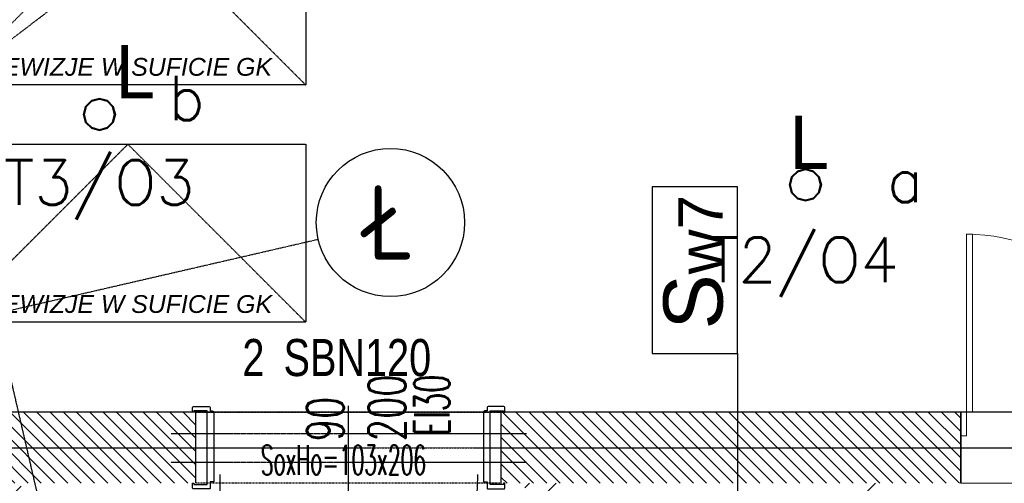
# Model space of a CAD drawing. Header units: millimetres. Extents: x 69081 to 158617, y -37521 to -9534.
# Tile 70 of 256: x 112115 to 112447, y -20561 to -20404. Entities that reach past the tile are written whole.
import ezdxf
from ezdxf.enums import TextEntityAlignment as Align

# ---------------------------------------------------------------- set-up
doc = ezdxf.new("R2010")
doc.units = ezdxf.units.MM
for name, pattern in [('DASHED2', [0.375, 0.25, -0.125]), ('DO', [0.8, 0.6, -0.1, 0, -0.1]), ('DP', [0.5, 0.3, -0.2]), ('MP', [0.25, 0.15, -0.1])]:
    doc.linetypes.add(name, pattern=pattern)
for name, color, linetype in [('0_oświetlenie', 7, 'Continuous'), ('_A-opisy', 51, 'Continuous'), ('A-----SZ', 8, 'Continuous'), ('A-OSI', 8, 'DO'), ('A-SCI', 7, 'Continuous'), ('AM DRZIW WEWN', 1, 'Continuous'), ('B-widok', 9, 'Continuous'), ('BA_drz', 7, 'Continuous'), ('BA_WIC', 1, 'Continuous'), ('BI_sym', 7, 'Continuous'), ('BZ_sym', 7, 'Continuous'), ('E_Oświetlenie - Numer obwodu', 1, 'Continuous'), ('E_Oświetlenie - Opis', 4, 'Continuous'), ('JS_OLKA KONSTR', 231, 'Continuous'), ('JS_p.poż.', 240, 'Continuous'), ('JS_PODCIĄGI', 1, 'DP'), ('JS_SUFIT PODWIESZONY', 40, 'Continuous'), ('Nadproża', 5, 'DO'), ('porta', 8, 'Continuous'), ('R-----OP', 1, 'Continuous')]:
    doc.layers.add(name, color=color, linetype=linetype)
for name, color, linetype, lineweight in [('_A-stolarka', 72, 'Continuous', 9), ('_A-ściany', 141, 'Continuous', 35), ('A-DRZ-SY', 7, 'Continuous', 25), ('SB_OTWORY DRZWI', 1, 'Continuous', 9)]:
    doc.layers.add(name, color=color, linetype=linetype, lineweight=lineweight)
doc.styles.add('Arial', font='l_10646.ttf')
doc.styles.add('BIKTS', font='bikromsw.shx', dxfattribs={"width": 0.85})
doc.styles.add('Opisowy', font='arial.ttf')
doc.styles.add('ROMANS', font='romans.shx', dxfattribs={"height": 1})
doc.styles.add('SIMPLEX', font='simplex', dxfattribs={"width": 0.85})
doc.styles.add('SŁAWKA', font='simplex.shx', dxfattribs={"height": 12.5})
doc.styles.add('TableTextStyle', font='txt')

# ---------------------------------------------------------------- blocks, each defined once
blk = doc.blocks.new('dr1h901')
at = {"color": 0}
blk.add_line((-0.5, 0), (-0.5, 1.005), dxfattribs=at)
at = {"color": 1}
blk.add_line((0, 0.1689), (0, -0.2655), dxfattribs=at)
blk.add_arc((-0.5, 0), 1, 0, 90, dxfattribs=at)
blk = doc.blocks.new('enr')
blk.add_circle((0, 0), 0.5)
at = {"style": 'ROMANS', "width": 0.85}
blk.add_attdef('NR', text='', height=0.5, dxfattribs=at).set_placement((0, 0), align=Align.MIDDLE_CENTER)
blk = doc.blocks.new('osie')
at = {"layer": 'A-OSI'}
for p, q in [((17560.16, -41339.7), (18200.3, -44112.43)), ((16952.59, -43589.23), (18131.33, -43317.09)), ((17574.24, -43387.43), (20818.3, -43387.43))]:
    blk.add_line(p, q, dxfattribs=at)
at = {"layer": 'BI_sym', "xscale": 50, "yscale": 50, "zscale": 50}
blk.add_blockref('enr', (18155.69, -43311.47), dxfattribs=at).add_auto_attribs({'NR': 'Ł'})
blk = doc.blocks.new('REWIZJE')
at = {"layer": '_A-opisy', "color": 40}
blk.add_line((28149.58, -31193.14), (28149.58, -31231.14), dxfattribs=at)
blk.add_line((28149.58, -31193.14), (28149.58, -31231.14), dxfattribs=at)
blk.add_circle((28149.59, -31181.14), 12, dxfattribs=at)
at = {"layer": '_A-stolarka'}
for p, q in [((28119.58, -31215.14), (28119.58, -31157.14)), ((28119.58, -31157.14), (28121.58, -31157.14)), ((28119.58, -31217.14), (28119.58, -31157.14)), ((28121.58, -31157.14), (28121.58, -31217.14)), ((28119.58, -31217.14), (28119.58, -31215.14)), ((28117.58, -31217.14), (28119.58, -31217.14)), ((28117.58, -31225.14), (28117.58, -31217.14)), ((28117.58, -31217.14), (28119.58, -31217.14)), ((28119.58, -31217.14), (28119.58, -31225.14)), ((28121.58, -31217.14), (28119.58, -31217.14)), ((28179.58, -31217.14), (28179.58, -31217.14)), ((28179.58, -31217.14), (28179.58, -31225.14)), ((28181.58, -31217.14), (28179.58, -31217.14)), ((28181.58, -31225.14), (28181.58, -31217.14)), ((28119.58, -31225.14), (28117.58, -31225.14)), ((28179.58, -31225.14), (28181.58, -31225.14))]:
    blk.add_line(p, q, dxfattribs=at)
blk.add_arc((28119.58, -31217.14), 60, 0, 90, dxfattribs=at)
at = {"layer": '_A-ściany', "linetype": 'Continuous'}
for p, q in [((28117.58, -31217.14), (28117.58, -31241.14)), ((28181.58, -31217.14), (28181.58, -31241.14))]:
    blk.add_line(p, q, dxfattribs=at)
at = {"layer": '_A-ściany', "lineweight": 5}
for p, q in [((28181.58, -31217.14), (28117.58, -31217.14)), ((28181.58, -31241.14), (28117.58, -31241.14))]:
    blk.add_line(p, q, dxfattribs=at)
at = {"layer": 'JS_PODCIĄGI', "color": 4}
for p, q in [((28157.08, -31241.14), (28142.08, -31241.14)), ((28142.08, -31241.14), (28157.08, -31241.14))]:
    blk.add_line(p, q, dxfattribs=at)
at = {"layer": '_A-opisy', "color": 40, "insert": (28121.24, -31172.97), "char_height": 16, "attachment_point": 1, "style": 'Opisowy'}
blk.add_mtext_dynamic_manual_height_columns('\\pxqc;R', width=57.9989, gutter_width=1, heights=[0], dxfattribs=at)
blk = doc.blocks.new('symnadpr')
at = {"style": 'BIKTS', "width": 0.8}
blk.add_attdef('SZT_NADPR', text='', height=25, dxfattribs=at).set_placement((-48.74, -11.67), align=Align.RIGHT)
blk.add_attdef('NAZNADPR', (-42.6, -11.67), '', height=25, dxfattribs=at)
blk = doc.blocks.new('A$C04435ce7')
at = {"layer": 'Nadproża', "ltscale": 0.75}
for p, q in [((1602.09, 771.01), (1482.09, 771.01)), ((1602.09, 761.44), (1482.09, 761.44))]:
    blk.add_line(p, q, dxfattribs=at)
at = {"layer": 'BZ_sym'}
ref = blk.add_blockref('symnadpr', (1541.63, 796.79), dxfattribs=dict(at, xscale=0.5, yscale=0.5, zscale=0.5))
ref.add_attrib('naznadpr', 'SBN120', (1520.13, 790.54), dxfattribs={"height": 12.5, "style": 'BIKTS', "width": 0.8})
ref.add_attrib('szt_nadpr', '2', dxfattribs={"height": 12.5, "style": 'BIKTS', "width": 0.8}).set_placement((1513.68, 790.54), align=Align.RIGHT)
blk = doc.blocks.new('A$C253e2aa0')
at = {"layer": 'B-widok', "color": 1, "linetype": 'MP'}
blk.add_lwpolyline([(0, 60), (120, 60), (120, 0), (0, 0), (0, 60)], dxfattribs=at)
at = {"layer": 'B-widok', "linetype": 'MP'}
blk.add_lwpolyline([(0, 0), (60, 60), (120, 0)], dxfattribs=at)
at = {"layer": 'R-----OP', "ltscale": 10, "insert": (11.78, 9.11, 36538.02), "char_height": 6, "width": 4709.9909, "attachment_point": 1, "style": 'SŁAWKA'}
blk.add_mtext('{\\fArial|b0|i1|c0|p34;REWIZJE W SUFICIE GK}', dxfattribs=at)
blk = doc.blocks.new('A$C40e4dba9')
at = {"layer": 'A-SCI', "color": 4}
for p, q in [((0, 0), (0, 24)), ((103, 0), (103, 24))]:
    blk.add_line(p, q, dxfattribs=at)
at = {"layer": 'JS_PODCIĄGI', "lineweight": -3}
for p, q in [((0, 24), (103, 24)), ((103, 0), (0, 0))]:
    blk.add_line(p, q, dxfattribs=at)
at = {"layer": 'AM DRZIW WEWN', "insert": (21.87, 12.86), "char_height": 10, "width": 61.9698, "attachment_point": 1, "style": 'ROMANS'}
blk.add_mtext('{\\W0.5;SoxHo=103x206}', dxfattribs=at)
blk = doc.blocks.new('opis lamp')
at = {"layer": 'E_Oświetlenie - Numer obwodu', "style": 'SIMPLEX'}
blk.add_attdef('OBWÓD', text='', height=15, dxfattribs=at).set_placement((-9.46, -1.18), align=Align.CENTER)
at = {"layer": 'E_Oświetlenie - Opis', "style": 'SIMPLEX'}
blk.add_attdef('OPIS1', (55.72, 42.77), '', height=15, dxfattribs=at)

msp = doc.modelspace()

# ---------------------------------------------------------------- hatches: boundary and pattern name
at = {"layer": 'A-----SZ'}
h = msp.add_hatch(dxfattribs=at)
h.set_pattern_fill('ANSI31', color=256, scale=2)
h.set_pattern_definition([(45, (77432.36, 11586.2524), (-4.4901281, 4.4901281), [])])
h.paths.add_polyline_path([(111471.1992, -19714.1903), (111466.7002, -19694.7029), (111455.0078, -19697.4023), (111459.5068, -19716.8897), (111502.2475, -19902.02), (111556.8122, -19889.4228), (111554.1128, -19877.7303), (111511.2405, -19887.6282)])
h.paths.add_polyline_path([(111908.6415, -20600.5941), (111739.3228, -20600.5941), (111708.7721, -20612.5941), (111908.6415, -20612.5941)])
h.paths.add_polyline_path([(111920.6415, -20560.5941), (111908.6415, -20561.5038), (111908.6415, -20688.5941), (111920.6415, -20688.5941)])
h.paths.add_polyline_path([(111920.6415, -20791.5941), (111908.6415, -20791.5941), (111908.6415, -20869.395), (111920.6415, -20878.9403)])
h.paths.add_polyline_path([(112115.6415, -20560.5941), (112100.6415, -20560.5941), (112100.6415, -21261.5941), (112115.6415, -21261.5941)])
h.paths.add_polyline_path([(112297.6415, -20560.5941), (112285.6415, -20560.5941), (112285.6415, -20678.5941), (112297.6415, -20678.5941)])
h.paths.add_polyline_path([(112409.6415, -20560.5941), (112397.6415, -20560.5941), (112397.6415, -20660.5941), (112445.6415, -20660.5941), (112445.6415, -20648.5941), (112409.6415, -20648.5941)])
h.paths.add_polyline_path([(112508.6415, -20560.5941), (112496.6415, -20560.5941), (112496.6415, -20648.5941), (112460.6415, -20648.5941), (112460.6415, -20660.5941), (112508.6415, -20660.5941)])
h.paths.add_polyline_path([(112460.6415, -20648.5941), (112445.6415, -20648.5941), (112445.6415, -21261.5941), (112460.6415, -21261.5941)])
h.paths.add_polyline_path([(112445.6415, -20800.5941), (112297.6415, -20800.5941), (112297.6415, -20781.5941), (112285.6415, -20781.5941), (112285.6415, -20812.5941), (112445.6415, -20812.5941)])
h.paths.add_polyline_path([(112620.6415, -20781.5941), (112608.6415, -20781.5941), (112608.6415, -20800.5941), (112460.6415, -20800.5941), (112460.6415, -20812.5941), (112620.6415, -20812.5941)])
h.paths.add_polyline_path([(112620.6415, -20560.5941), (112608.6415, -20560.5941), (112608.6415, -20678.5941), (112620.6415, -20678.5941)])
h.paths.add_polyline_path([(112805.6415, -20560.5941), (112790.6415, -20560.5941), (112790.6415, -21261.5941), (112805.6415, -21261.5941)])
h.paths.add_polyline_path([(112987.6415, -20560.5941), (112975.6415, -20560.5941), (112975.6415, -20678.5941), (112987.6415, -20678.5941)])
h.paths.add_polyline_path([(112987.6415, -20779.5941), (112975.6415, -20779.5941), (112975.6415, -20812.5941), (113135.6415, -20812.5941), (113135.6415, -20800.5941), (112987.6415, -20800.5941)])
h.paths.add_polyline_path([(113099.6415, -20560.5941), (113087.6415, -20560.5941), (113087.6415, -20660.5941), (113135.6415, -20660.5941), (113135.6415, -20648.5941), (113099.6415, -20648.5941)])
h.paths.add_polyline_path([(113150.6415, -20648.5941), (113135.6415, -20648.5941), (113135.6415, -21261.5941), (113150.6415, -21261.5941)])
h.paths.add_polyline_path([(113198.6415, -20560.5941), (113186.6415, -20560.5941), (113186.6415, -20648.5941), (113150.6415, -20648.5941), (113150.6415, -20660.5941), (113198.6415, -20660.5941)])
h.paths.add_polyline_path([(113310.6415, -20560.5941), (113298.6415, -20560.5941), (113298.6415, -20678.5941), (113310.6415, -20678.5941)])
h.paths.add_polyline_path([(113310.6415, -20779.5941), (113298.6415, -20779.5941), (113298.6415, -20800.5941), (113150.6415, -20800.5941), (113150.6415, -20812.5941), (113310.6415, -20812.5941)])
h.paths.add_polyline_path([(113495.6415, -20560.5941), (113480.6415, -20560.5941), (113480.6415, -21261.5941), (113495.6415, -21261.5941)])
h.paths.add_polyline_path([(113840.6415, -20560.5941), (113825.6415, -20560.5941), (113825.6415, -21261.5941), (113840.6415, -21261.5941)])
h.paths.add_polyline_path([(113825.6415, -20648.5941), (113789.6415, -20648.5941), (113789.6415, -20560.5941), (113777.6415, -20560.5941), (113777.6415, -20660.5941), (113825.6415, -20660.5941)])
h.paths.add_polyline_path([(113677.6415, -20560.5941), (113665.6415, -20560.5941), (113665.6415, -20678.5941), (113677.6415, -20678.5941)])
h.paths.add_polyline_path([(113677.6415, -20781.5941), (113665.6415, -20781.5941), (113665.6415, -20812.5941), (113825.6415, -20812.5941), (113825.6415, -20800.5941), (113677.6415, -20800.5941)])
h.paths.add_polyline_path([(114226.1415, -20560.5941), (114214.1415, -20560.5941), (114214.1415, -20688.5941), (114226.1415, -20688.5941)])
h.paths.add_polyline_path([(114237.1415, -20346.5941), (114217.1415, -20346.5941), (114217.1415, -20358.5941), (114225.1415, -20358.5941), (114225.1415, -20536.5941), (114237.1415, -20536.5941)])
h.paths.add_polyline_path([(114114.1415, -20346.5941), (114020.1415, -20346.5941), (114020.1415, -20358.5941), (114114.1415, -20358.5941)])
h = msp.add_hatch(dxfattribs=at)
h.set_pattern_fill('ANSI31', color=256, angle=270)
h.set_pattern_definition([(315, (132272.8196, 9115.9974), (2.24506402, 2.24506404), [])])
h.paths.add_polyline_path([(112174.6415, -20536.5849), (112174.6415, -20560.5849), (112091.6415, -20560.5941), (112091.6415, -20536.5941)])
h = msp.add_hatch(dxfattribs=at)
h.set_pattern_fill('ANSI31', color=256, angle=270)
h.set_pattern_definition([(315, (132820.583, 9115.9974), (2.24506402, 2.24506404), [])])
h.paths.add_polyline_path([(112432.6814, -20536.5849), (112432.6814, -20560.5849), (112277.6415, -20560.5849), (112277.6415, -20536.5849)])

# ---------------------------------------------------------------- linework, layer by layer
msp.add_lwpolyline([(111556.6836, -18844.1938), (111703.244, -18807.7598), (111981.0586, -20011.1069), (112126.2397, -19977.5892), (112217.3915, -20376.0176), (113845.1415, -20376.0176), (113845.1415, -18660.5941), (113996.1415, -18660.5941), (113996.1415, -20536.5941), (111947.4049, -20536.5941), (111556.4636, -18843.6979)])
at = {"layer": '0_oświetlenie'}
for points in [[(112137.3691, -20433.4591, 0), (112139.3457, -20431.4826, 0)], [(112139.3457, -20431.4826, 0), (112137.3691, -20433.4591, 0)], [(112139.3457, -20431.4826, 0), (112137.3691, -20433.4591, 0)], [(112137.3691, -20433.4591, 0), (112139.3457, -20431.4826, 0)], [(112137.584, -20433.5841, 0), (112139.4707, -20431.6994, 0)], [(112139.4707, -20431.6994, 0), (112137.584, -20433.5841, 0)], [(112139.4707, -20431.6994, 0), (112137.584, -20433.5841, 0)], [(112137.584, -20433.5841, 0), (112139.4707, -20431.6994, 0)], [(112139.3457, -20431.4826, 0), (112142.0449, -20430.7589, 0)], [(112142.0449, -20430.7589, 0), (112139.3457, -20431.4826, 0)], [(112142.0449, -20430.7589, 0), (112139.3457, -20431.4826, 0)], [(112139.3457, -20431.4826, 0), (112142.0449, -20430.7589, 0)], [(112139.4707, -20431.6994, 0), (112142.0449, -20431.0089, 0)], [(112142.0449, -20431.0089, 0), (112139.4707, -20431.6994, 0)], [(112142.0449, -20431.0089, 0), (112139.4707, -20431.6994, 0)], [(112139.4707, -20431.6994, 0), (112142.0449, -20431.0089, 0)], [(112142.0449, -20430.7589, 0), (112144.7441, -20431.4826, 0)], [(112144.7441, -20431.4826, 0), (112142.0449, -20430.7589, 0)], [(112144.7441, -20431.4826, 0), (112142.0449, -20430.7589, 0)], [(112142.0449, -20430.7589, 0), (112144.7441, -20431.4826, 0)], [(112142.0449, -20431.0089, 0), (112144.6191, -20431.6994, 0)], [(112144.6191, -20431.6994, 0), (112142.0449, -20431.0089, 0)], [(112144.6191, -20431.6994, 0), (112142.0449, -20431.0089, 0)], [(112142.0449, -20431.0089, 0), (112144.6191, -20431.6994, 0)], [(112144.6191, -20431.6994, 0), (112146.5059, -20433.5841, 0)], [(112146.5059, -20433.5841, 0), (112144.6191, -20431.6994, 0)], [(112146.5059, -20433.5841, 0), (112144.6191, -20431.6994, 0)], [(112144.6191, -20431.6994, 0), (112146.5059, -20433.5841, 0)], [(112144.7441, -20431.4826, 0), (112146.7207, -20433.4591, 0)], [(112146.7207, -20433.4591, 0), (112144.7441, -20431.4826, 0)], [(112146.7207, -20433.4591, 0), (112144.7441, -20431.4826, 0)], [(112144.7441, -20431.4826, 0), (112146.7207, -20433.4591, 0)], [(112136.6465, -20436.1593, 0), (112137.3691, -20433.4591, 0)], [(112137.3691, -20433.4591, 0), (112136.6465, -20436.1593, 0)], [(112137.3691, -20433.4591, 0), (112136.6465, -20436.1593, 0)], [(112136.6465, -20436.1593, 0), (112137.3691, -20433.4591, 0)], [(112137.3691, -20438.8595, 0), (112136.6465, -20436.1593, 0)], [(112136.6465, -20436.1593, 0), (112137.3691, -20438.8595, 0)], [(112136.6465, -20436.1593, 0), (112137.3691, -20438.8595, 0)], [(112137.3691, -20438.8595, 0), (112136.6465, -20436.1593, 0)], [(112136.8965, -20436.1593, 0), (112137.584, -20433.5841, 0)], [(112137.584, -20433.5841, 0), (112136.8965, -20436.1593, 0)], [(112137.584, -20433.5841, 0), (112136.8965, -20436.1593, 0)], [(112136.8965, -20436.1593, 0), (112137.584, -20433.5841, 0)], [(112137.584, -20438.7345, 0), (112136.8965, -20436.1593, 0)], [(112136.8965, -20436.1593, 0), (112137.584, -20438.7345, 0)], [(112136.8965, -20436.1593, 0), (112137.584, -20438.7345, 0)], [(112137.584, -20438.7345, 0), (112136.8965, -20436.1593, 0)], [(112146.5059, -20433.5841, 0), (112147.1934, -20436.1593, 0)], [(112147.1934, -20436.1593, 0), (112146.5059, -20433.5841, 0)], [(112147.1934, -20436.1593, 0), (112146.5059, -20433.5841, 0)], [(112146.5059, -20433.5841, 0), (112147.1934, -20436.1593, 0)], [(112147.1934, -20436.1593, 0), (112146.5059, -20438.7345, 0)], [(112146.5059, -20438.7345, 0), (112147.1934, -20436.1593, 0)], [(112146.5059, -20438.7345, 0), (112147.1934, -20436.1593, 0)], [(112147.1934, -20436.1593, 0), (112146.5059, -20438.7345, 0)], [(112146.7207, -20433.4591, 0), (112147.4434, -20436.1593, 0)], [(112147.4434, -20436.1593, 0), (112146.7207, -20433.4591, 0)], [(112147.4434, -20436.1593, 0), (112146.7207, -20433.4591, 0)], [(112146.7207, -20433.4591, 0), (112147.4434, -20436.1593, 0)], [(112147.4434, -20436.1593, 0), (112146.7207, -20438.8595, 0)], [(112146.7207, -20438.8595, 0), (112147.4434, -20436.1593, 0)], [(112146.7207, -20438.8595, 0), (112147.4434, -20436.1593, 0)], [(112147.4434, -20436.1593, 0), (112146.7207, -20438.8595, 0)], [(112139.3457, -20440.8361, 0), (112137.3691, -20438.8595, 0)], [(112137.3691, -20438.8595, 0), (112139.3457, -20440.8361, 0)], [(112137.3691, -20438.8595, 0), (112139.3457, -20440.8361, 0)], [(112139.3457, -20440.8361, 0), (112137.3691, -20438.8595, 0)], [(112139.4707, -20440.6193, 0), (112137.584, -20438.7345, 0)], [(112137.584, -20438.7345, 0), (112139.4707, -20440.6193, 0)], [(112137.584, -20438.7345, 0), (112139.4707, -20440.6193, 0)], [(112139.4707, -20440.6193, 0), (112137.584, -20438.7345, 0)], [(112146.5059, -20438.7345, 0), (112144.6191, -20440.6193, 0)], [(112144.6191, -20440.6193, 0), (112146.5059, -20438.7345, 0)], [(112144.6191, -20440.6193, 0), (112146.5059, -20438.7345, 0)], [(112146.5059, -20438.7345, 0), (112144.6191, -20440.6193, 0)], [(112146.7207, -20438.8595, 0), (112144.7441, -20440.8361, 0)], [(112144.7441, -20440.8361, 0), (112146.7207, -20438.8595, 0)], [(112144.7441, -20440.8361, 0), (112146.7207, -20438.8595, 0)], [(112146.7207, -20438.8595, 0), (112144.7441, -20440.8361, 0)], [(112142.0449, -20441.5597, 0), (112139.3457, -20440.8361, 0)], [(112139.3457, -20440.8361, 0), (112142.0449, -20441.5597, 0)], [(112139.3457, -20440.8361, 0), (112142.0449, -20441.5597, 0)], [(112142.0449, -20441.5597, 0), (112139.3457, -20440.8361, 0)], [(112142.0449, -20441.3097, 0), (112139.4707, -20440.6193, 0)], [(112139.4707, -20440.6193, 0), (112142.0449, -20441.3097, 0)], [(112139.4707, -20440.6193, 0), (112142.0449, -20441.3097, 0)], [(112142.0449, -20441.3097, 0), (112139.4707, -20440.6193, 0)], [(112144.6191, -20440.6193, 0), (112142.0449, -20441.3097, 0)], [(112142.0449, -20441.3097, 0), (112144.6191, -20440.6193, 0)], [(112142.0449, -20441.3097, 0), (112144.6191, -20440.6193, 0)], [(112144.6191, -20440.6193, 0), (112142.0449, -20441.3097, 0)], [(112144.7441, -20440.8361, 0), (112142.0449, -20441.5597, 0)], [(112142.0449, -20441.5597, 0), (112144.7441, -20440.8361, 0)], [(112142.0449, -20441.5597, 0), (112144.7441, -20440.8361, 0)], [(112144.7441, -20440.8361, 0), (112142.0449, -20441.5597, 0)], [(112375.5619, -20457.2365, 0), (112377.5385, -20455.26, 0)], [(112377.5385, -20455.26, 0), (112375.5619, -20457.2365, 0)], [(112377.5385, -20455.26, 0), (112375.5619, -20457.2365, 0)], [(112375.5619, -20457.2365, 0), (112377.5385, -20455.26, 0)], [(112375.7768, -20457.3615, 0), (112377.6635, -20455.4768, 0)], [(112377.6635, -20455.4768, 0), (112375.7768, -20457.3615, 0)], [(112377.6635, -20455.4768, 0), (112375.7768, -20457.3615, 0)], [(112375.7768, -20457.3615, 0), (112377.6635, -20455.4768, 0)], [(112377.5385, -20455.26, 0), (112380.2377, -20454.5364, 0)], [(112380.2377, -20454.5364, 0), (112377.5385, -20455.26, 0)], [(112380.2377, -20454.5364, 0), (112377.5385, -20455.26, 0)], [(112377.5385, -20455.26, 0), (112380.2377, -20454.5364, 0)], [(112377.6635, -20455.4768, 0), (112380.2377, -20454.7864, 0)], [(112380.2377, -20454.7864, 0), (112377.6635, -20455.4768, 0)], [(112380.2377, -20454.7864, 0), (112377.6635, -20455.4768, 0)], [(112377.6635, -20455.4768, 0), (112380.2377, -20454.7864, 0)], [(112380.2377, -20454.5364, 0), (112382.9369, -20455.26, 0)], [(112382.9369, -20455.26, 0), (112380.2377, -20454.5364, 0)], [(112382.9369, -20455.26, 0), (112380.2377, -20454.5364, 0)], [(112380.2377, -20454.5364, 0), (112382.9369, -20455.26, 0)], [(112380.2377, -20454.7864, 0), (112382.8119, -20455.4768, 0)], [(112382.8119, -20455.4768, 0), (112380.2377, -20454.7864, 0)], [(112382.8119, -20455.4768, 0), (112380.2377, -20454.7864, 0)], [(112380.2377, -20454.7864, 0), (112382.8119, -20455.4768, 0)], [(112382.8119, -20455.4768, 0), (112384.6987, -20457.3615, 0)], [(112384.6987, -20457.3615, 0), (112382.8119, -20455.4768, 0)], [(112384.6987, -20457.3615, 0), (112382.8119, -20455.4768, 0)], [(112382.8119, -20455.4768, 0), (112384.6987, -20457.3615, 0)], [(112382.9369, -20455.26, 0), (112384.9135, -20457.2365, 0)], [(112384.9135, -20457.2365, 0), (112382.9369, -20455.26, 0)], [(112384.9135, -20457.2365, 0), (112382.9369, -20455.26, 0)], [(112382.9369, -20455.26, 0), (112384.9135, -20457.2365, 0)], [(112374.8393, -20459.9367, 0), (112375.5619, -20457.2365, 0)], [(112375.5619, -20457.2365, 0), (112374.8393, -20459.9367, 0)], [(112375.5619, -20457.2365, 0), (112374.8393, -20459.9367, 0)], [(112374.8393, -20459.9367, 0), (112375.5619, -20457.2365, 0)], [(112375.0893, -20459.9367, 0), (112375.7768, -20457.3615, 0)], [(112375.7768, -20457.3615, 0), (112375.0893, -20459.9367, 0)], [(112375.7768, -20457.3615, 0), (112375.0893, -20459.9367, 0)], [(112375.0893, -20459.9367, 0), (112375.7768, -20457.3615, 0)], [(112384.6987, -20457.3615, 0), (112385.3862, -20459.9367, 0)], [(112385.3862, -20459.9367, 0), (112384.6987, -20457.3615, 0)], [(112385.3862, -20459.9367, 0), (112384.6987, -20457.3615, 0)], [(112384.6987, -20457.3615, 0), (112385.3862, -20459.9367, 0)], [(112384.9135, -20457.2365, 0), (112385.6362, -20459.9367, 0)], [(112385.6362, -20459.9367, 0), (112384.9135, -20457.2365, 0)], [(112385.6362, -20459.9367, 0), (112384.9135, -20457.2365, 0)], [(112384.9135, -20457.2365, 0), (112385.6362, -20459.9367, 0)], [(112375.5619, -20462.6369, 0), (112374.8393, -20459.9367, 0)], [(112374.8393, -20459.9367, 0), (112375.5619, -20462.6369, 0)], [(112374.8393, -20459.9367, 0), (112375.5619, -20462.6369, 0)], [(112375.5619, -20462.6369, 0), (112374.8393, -20459.9367, 0)], [(112375.7768, -20462.5119, 0), (112375.0893, -20459.9367, 0)], [(112375.0893, -20459.9367, 0), (112375.7768, -20462.5119, 0)], [(112375.0893, -20459.9367, 0), (112375.7768, -20462.5119, 0)], [(112375.7768, -20462.5119, 0), (112375.0893, -20459.9367, 0)], [(112377.5385, -20464.6135, 0), (112375.5619, -20462.6369, 0)], [(112375.5619, -20462.6369, 0), (112377.5385, -20464.6135, 0)], [(112375.5619, -20462.6369, 0), (112377.5385, -20464.6135, 0)], [(112377.5385, -20464.6135, 0), (112375.5619, -20462.6369, 0)], [(112377.6635, -20464.3967, 0), (112375.7768, -20462.5119, 0)], [(112375.7768, -20462.5119, 0), (112377.6635, -20464.3967, 0)], [(112375.7768, -20462.5119, 0), (112377.6635, -20464.3967, 0)], [(112377.6635, -20464.3967, 0), (112375.7768, -20462.5119, 0)], [(112384.6987, -20462.5119, 0), (112382.8119, -20464.3967, 0)], [(112382.8119, -20464.3967, 0), (112384.6987, -20462.5119, 0)], [(112382.8119, -20464.3967, 0), (112384.6987, -20462.5119, 0)], [(112384.6987, -20462.5119, 0), (112382.8119, -20464.3967, 0)], [(112384.9135, -20462.6369, 0), (112382.9369, -20464.6135, 0)], [(112382.9369, -20464.6135, 0), (112384.9135, -20462.6369, 0)], [(112382.9369, -20464.6135, 0), (112384.9135, -20462.6369, 0)], [(112384.9135, -20462.6369, 0), (112382.9369, -20464.6135, 0)], [(112385.3862, -20459.9367, 0), (112384.6987, -20462.5119, 0)], [(112384.6987, -20462.5119, 0), (112385.3862, -20459.9367, 0)], [(112384.6987, -20462.5119, 0), (112385.3862, -20459.9367, 0)], [(112385.3862, -20459.9367, 0), (112384.6987, -20462.5119, 0)], [(112385.6362, -20459.9367, 0), (112384.9135, -20462.6369, 0)], [(112384.9135, -20462.6369, 0), (112385.6362, -20459.9367, 0)], [(112384.9135, -20462.6369, 0), (112385.6362, -20459.9367, 0)], [(112385.6362, -20459.9367, 0), (112384.9135, -20462.6369, 0)], [(112380.2377, -20465.3371, 0), (112377.5385, -20464.6135, 0)], [(112377.5385, -20464.6135, 0), (112380.2377, -20465.3371, 0)], [(112377.5385, -20464.6135, 0), (112380.2377, -20465.3371, 0)], [(112380.2377, -20465.3371, 0), (112377.5385, -20464.6135, 0)], [(112380.2377, -20465.0871, 0), (112377.6635, -20464.3967, 0)], [(112377.6635, -20464.3967, 0), (112380.2377, -20465.0871, 0)], [(112377.6635, -20464.3967, 0), (112380.2377, -20465.0871, 0)], [(112380.2377, -20465.0871, 0), (112377.6635, -20464.3967, 0)], [(112382.8119, -20464.3967, 0), (112380.2377, -20465.0871, 0)], [(112380.2377, -20465.0871, 0), (112382.8119, -20464.3967, 0)], [(112380.2377, -20465.0871, 0), (112382.8119, -20464.3967, 0)], [(112382.8119, -20464.3967, 0), (112380.2377, -20465.0871, 0)], [(112382.9369, -20464.6135, 0), (112380.2377, -20465.3371, 0)], [(112380.2377, -20465.3371, 0), (112382.9369, -20464.6135, 0)], [(112380.2377, -20465.3371, 0), (112382.9369, -20464.6135, 0)], [(112382.9369, -20464.6135, 0), (112380.2377, -20465.3371, 0)]]:
    msp.add_polyline3d(points, dxfattribs=at)
at = {"layer": 'A-SCI', "color": 4}
for p, q in [((112174.6415, -20560.5941), (112174.6415, -20536.5941)), ((112277.6415, -20560.5941), (112277.6415, -20536.5941))]:
    msp.add_line(p, q, dxfattribs=at)
for points in [[(112174.6415, -20536.5941), (112091.6415, -20536.5941)], [(112628.6415, -20536.5941), (112275.6415, -20536.5941)]]:
    msp.add_lwpolyline(points, dxfattribs=at)
at = {"layer": 'BA_WIC'}
msp.add_line((112357.3292, -20516.7876), (112357.3292, -20577.0422), dxfattribs=at)
msp.add_lwpolyline([(112357.3292, -20516.7876), (112357.3292, -20460.6091), (112328.5113, -20460.6091), (112328.5113, -20516.7876)], close=True, dxfattribs=at)
at = {"layer": 'JS_PODCIĄGI', "lineweight": -3}
msp.add_line((112275.6415, -20536.5941), (112174.6415, -20536.5941), dxfattribs=at)
at = {"layer": 'JS_SUFIT PODWIESZONY', "linetype": 'DASHED2'}
msp.add_line((112209.2176, -20337.006), (111947.4049, -20536.5941), dxfattribs=at)
at = {"layer": 'porta'}
for points in [[(112173.9415, -20536.1941), (112173.9415, -20536.5941), (112173.4415, -20536.5941), (112173.4415, -20534.9941, -0.41421356), (112173.7415, -20534.6941), (112179.0915, -20534.6941, -0.36992408), (112179.4415, -20534.9941), (112179.4415, -20536.1941), (112180.1415, -20536.1941, -0.41421356), (112180.6415, -20536.6941), (112180.6415, -20560.0441), (112179.4415, -20560.0441), (112179.4415, -20562.1941, -0.45993492), (112179.0915, -20562.4941), (112173.7415, -20562.4941, -0.41421356), (112173.4415, -20562.1941), (112173.4415, -20560.5941), (112173.9415, -20560.5941), (112173.9415, -20560.9941), (112178.4415, -20560.9941), (112178.4415, -20536.1941), (112173.9415, -20536.1941), (112173.9415, -20536.5941)], [(112278.3415, -20536.1941), (112278.3415, -20536.5941), (112278.8415, -20536.5941), (112278.8415, -20534.9941, 0.41421356), (112278.5415, -20534.6941), (112273.1915, -20534.6941, 0.36992408), (112272.8415, -20534.9941), (112272.8415, -20536.1941), (112272.1415, -20536.1941, 0.41421356), (112271.6415, -20536.6941), (112271.6415, -20560.0441), (112272.8415, -20560.0441), (112272.8415, -20562.1941, 0.45993492), (112273.1915, -20562.4941), (112278.5415, -20562.4941, 0.41421356), (112278.8415, -20562.1941), (112278.8415, -20560.5941), (112278.3415, -20560.5941), (112278.3415, -20560.9941), (112273.8415, -20560.9941), (112273.8415, -20536.1941), (112278.3415, -20536.1941), (112278.3415, -20536.5941)]]:
    msp.add_lwpolyline(points, format="xyb", dxfattribs=at)

# ---------------------------------------------------------------- block references
at = {"layer": '0_oświetlenie'}
ref = msp.add_blockref('opis lamp', (112119.8168, -20438.6744, 1), dxfattribs=at)
ref.add_attrib('OBWÓD', 'T3/O3', dxfattribs={"layer": 'E_Oświetlenie - Numer obwodu', "height": 15, "style": 'SIMPLEX'}).set_placement((112141.9731, -20466.6423, 1), align=Align.CENTER)
ref.add_attrib('OPIS1', 'b', (112165.4373, -20438.1117, 1), dxfattribs={"layer": 'E_Oświetlenie - Opis', "height": 15, "style": 'SIMPLEX'})
ref = msp.add_blockref('opis lamp', (112357.3525, -20464.7301, 1), dxfattribs=at)
ref.add_attrib('OBWÓD', 'T2/O4', dxfattribs={"layer": 'E_Oświetlenie - Numer obwodu', "height": 15, "style": 'SIMPLEX'}).set_placement((112379.5088, -20492.6981, 1), align=Align.CENTER)
ref.add_attrib('OPIS1', 'a', (112407.7594, -20465.8048, 1), dxfattribs={"layer": 'E_Oświetlenie - Opis', "height": 15, "style": 'SIMPLEX'})
at = {"layer": 'A-DRZ-SY', "color": 4}
msp.add_blockref('REWIZJE', (84315.0592, 10680.5453), dxfattribs=at)
at = {"layer": 'A-SCI', "color": 4}
msp.add_blockref('osie', (94084.5456, 22838.835), dxfattribs=at)
at = {"layer": 'B-widok'}
for p in [(112091.6675, -20426.2344, 289.1), (112091.6675, -20506.2344, 289.1)]:
    msp.add_blockref('A$C253e2aa0', p, dxfattribs=at)
at = {"layer": 'BA_drz', "xscale": 87, "yscale": -87, "zscale": -87}
msp.add_blockref('dr1h901', (112226.1415, -20557.5941), dxfattribs=at)
at = {"layer": 'JS_OLKA KONSTR'}
msp.add_blockref('A$C04435ce7', (110684.0499, -21314.9635), dxfattribs=at)
at = {"layer": 'SB_OTWORY DRZWI'}
msp.add_blockref('A$C40e4dba9', (112174.6415, -20560.5941), dxfattribs=at)

# ---------------------------------------------------------------- texts
at = {"layer": '0_oświetlenie', "style": 'TableTextStyle'}
for p in [(112147.4431, -20430.7588), (112374.8387, -20454.5363)]:
    msp.add_text('L', height=18, dxfattribs=at).set_placement(p)
at = {"layer": 'JS_p.poż.', "ltscale": 0.02, "insert": (112248.2086, -20544.6089), "char_height": 12, "width": 260.223155, "attachment_point": 1, "rotation": 90, "style": 'ROMANS'}
msp.add_mtext('{\\W0.6;EI30}', dxfattribs=at)
at = {"layer": 'R-----OP', "char_height": 12.5, "rotation": 90}
for s, insert, width, attachment_point, style in [('\\pxql;{\\fArial|b0|i0|c238|p34;\\H1.6x;S\\H0.75x;w7}', (112332.3333, -20508.7283), 45.544203, 1, 'Arial'), ('\\pxql;{\\W0.7;90\\P200}', (112245.3184, -20203.5683), 342.829506, 9, 'ROMANS')]:
    msp.add_mtext(s, dxfattribs=dict(at, insert=insert, width=width, attachment_point=attachment_point, style=style))

doc.saveas('drawing.dxf')
